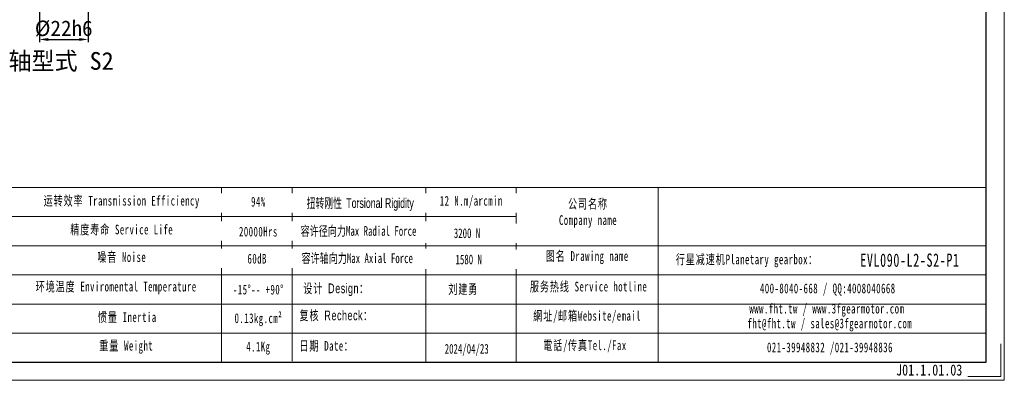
# Model space of a CAD drawing. Header units: millimetres. Extents: x 7420 to 8111, y -867 to -379.
# Tile 3 of 7: x 7666 to 8111, y -867 to -704. Entities that reach past the tile are written whole.
import ezdxf

# ---------------------------------------------------------------- set-up
doc = ezdxf.new("R2010")
doc.units = ezdxf.units.MM
doc.header["$PDSIZE"] = -5
doc.layers.get('Defpoints').update_dxf_attribs({"lineweight": 18})
doc.layers.add('6文字层', color=3, linetype='Continuous')
for name, color, linetype, lineweight in [('SLD-0', 7, 'Continuous', 18), ('图框_外框线', 7, 'Continuous', 18), ('尺寸线', 7, 'Continuous', 25), ('尺寸线层', 3, 'Continuous', 18)]:
    doc.layers.add(name, color=color, linetype=linetype, lineweight=lineweight)
doc.styles.add('工程字', font='txt')
doc.styles.add('标准', font='txt', dxfattribs={"width": 0.667})
doc.styles.add('样式 1', font='txt', dxfattribs={"width": 0.8})
doc.dimstyles.new('ISO-25', dxfattribs={"dimtxt": 7, "dimasz": 4, "dimexe": 1.25, "dimexo": 0.625, "dimtad": 1, "dimtxsty": '工程字', "dimcen": 2, "dimdle": 8, "dimadec": 0, "dimazin": 0, "dimtfac": 1, "dimtmove": 0, "dimatfit": 3, "dimfxl": 1, "dimarcsym": 0})

# ---------------------------------------------------------------- blocks, each defined once
blk = doc.blocks.new('*X20')
at = {"layer": 'Defpoints', "color": 0}
for p in [(7674.43, -688.53), (7696.43, -688.53), (7696.43, -713.19)]:
    blk.add_point(p, dxfattribs=at)
at = {"layer": '尺寸线层', "color": 0, "lineweight": -2}
for p, q in [((7674.43, -689.15), (7674.43, -714.44)), ((7696.43, -689.15), (7696.43, -714.44)), ((7678.43, -713.19), (7692.43, -713.19))]:
    blk.add_line(p, q, dxfattribs=at)
at = {"layer": '尺寸线层', "color": 0}
for points in [[(7678.43, -712.53), (7678.43, -713.86), (7674.43, -713.19)], [(7692.43, -713.86), (7692.43, -712.53), (7696.43, -713.19)]]:
    blk.add_solid(points, dxfattribs=at)
at = {"layer": '尺寸线层', "color": 0, "insert": (7685.43, -708.29), "char_height": 7, "attachment_point": 5, "style": '工程字'}
blk.add_mtext('\\A1;%%C22h6', dxfattribs=at)

msp = doc.modelspace()

# ---------------------------------------------------------------- linework, layer by layer
at = {"layer": 'SLD-0'}
msp.add_line((7756.7353, -780.0937), (7756.7353, -858.9713), dxfattribs=at)
at = {"layer": '图框_外框线'}
for p, q in [((7481.4904, -780.0937), (8102.4839, -780.0937)), ((7788.6517, -780.0937), (7788.6517, -858.5337)), ((7849.1006, -780.0937), (7849.1006, -858.9713)), ((7890.0125, -780.0937), (7890.0125, -858.9713)), ((7954.1316, -780.0937), (7954.1316, -858.9713)), ((7541.0014, -793.2544), (7890.0125, -793.2544)), ((7481.4904, -806.4152), (8102.4839, -806.4152)), ((7541.0014, -819.5759), (8102.4839, -819.5759)), ((7541.0014, -832.7367), (8102.4839, -832.7367)), ((7541.0014, -845.8975), (8102.4839, -845.8975))]:
    msp.add_line(p, q, dxfattribs=at)
at = {"layer": '图框_外框线', "color": 3}
msp.add_lwpolyline([(7420.5238, -867.1877), (8110.7003, -867.1877), (8110.7003, -379.1343), (7420.5238, -379.1343)], close=True, dxfattribs=at)
at = {"layer": '图框_外框线', "color": 3, "lineweight": 25}
msp.add_lwpolyline([(7461.6057, -858.9713), (8102.4839, -858.9713), (8102.4839, -387.3506), (7461.6057, -387.3506)], close=True, dxfattribs=at)
at = {"layer": '图框_外框线', "color": 3}
msp.add_lwpolyline([(8109.057, -850.7549), (8109.057, -865.5444), (8094.2675, -865.5444)], dxfattribs=at)

# ---------------------------------------------------------------- texts
at = {"layer": '6文字层', "insert": (8061.7782, -860.034), "char_height": 5, "width": 43.304423, "attachment_point": 1, "style": '样式 1'}
msp.add_mtext('J01.1.01.03', dxfattribs=at)
at = {"layer": 'SLD-0', "color": 1, "attachment_point": 2, "style": '标准'}
for s, insert, char_height, width in [('\\T1.1;运转效率 Transmission Efficiency', (7711.6469, -783.8473), 4.38692, 74.549357), ('\\T1.1;94%', (7773.4369, -784.2953), 4.38692, 56.102934), ('{\\T1.1;12 N.m/arcmin}', (7869.6946, -783.8839), 4.38692, 56.102934), ('\\T1.1;公司名称\\PCompany name', (7922.4787, -785.2893), 4.38692, 56.102934), ('\\T1.1;精度寿命 Service Life', (7711.6469, -796.8851), 4.38692, 74.549357), ('\\T1.1;20000Hrs', (7773.4369, -797.8163), 4.38692, 56.102934), ('\\T1.1;噪音 Noise', (7711.6469, -809.2945), 4.38692, 74.549357), ('\\T1.1;60dB', (7772.8967, -810.0617), 4.38692, 56.102934), ('\\T1.1;图名 Drawing name', (7922.1189, -808.8412), 4.38692, 56.102934), ('\\T1.1;  行星减速机Planetary gearbox：', (7992.1121, -810.3608), 4.38692, 81.000707), ('\\pxt3.655767;{\\T1.1;\\C256;EVL090-L2-S2-P1}', (8068.0327, -809.9005), 6, 56.102934), ('{\\T1.1;环境温度 Enviromental Temperature}', (7709.1319, -822.6464), 4.38692, 137.402005), ('{\\fSimSun|b0|i0|c134|p2;\\T1.1;设计 \\fArial|b0|i0|c0|p34;Design\\fSimSun|b0|i0|c134|p2;：}', (7808.5995, -823.4456), 4.38692, 56.102934), ('{\\fSimSun|b0|i0|c134|p2;\\T1.1;刘建勇}', (7866.0769, -823.8179), 4.38692, 56.102934), ('\\T1.1;服务热线 Service hotline', (7922.741, -822.6358), 4.38692, 56.102934), ('\\T1.1;400-8040-668 / QQ:4008040668', (8030.8802, -823.474), 4.38692, 97.912461), ('\\T1.1;-15%%D-- +90%%D', (7773.4369, -824.0127), 4.38692, 56.102934), ('\\T1.1;www.fht.tw / www.3fgearmotor.com ', (8030.4757, -832.6114), 4.38692, 73.954159), ('\\T1.1;惯量 Inertia', (7714.162, -836.4695), 4.38692, 74.549357), ('{\\T1.1;0.13kg.cm²}', (7773.4369, -836.9468), 4.38692, 56.102934), ('{\\fSimSun|b0|i0|c134|p2;\\T1.1;复核 \\fArial|b0|i0|c0|p34;Recheck\\fSimSun|b0|i0|c134|p2;：}', (7808.6503, -835.6661), 4.38692, 56.102934), ('\\T1.1;網址/邮箱Website/email', (7922.0579, -835.8529), 4.38692, 56.102934), ('\\T1.1;\\pxt12;fht@fht.tw / sales@3fgearmotor.com ', (8031.8127, -839.2915), 4.38692, 93.214713), ('\\T1.1;重量 Weight', (7713.6904, -849.3502), 4.38692, 74.549357), ('\\T1.1;4.1Kg', (7773.4369, -849.7753), 4.38692, 56.102934), ('{\\T1.1;日期 Date：}', (7804.2698, -849.4227), 4.38692, 56.102934), ('\\T1.1;電話/传真Tel./Fax', (7921.075, -849.173), 4.38692, 56.102934), ('{\\T1.1;021-39948832 /021-39948836 }', (8031.8586, -850.1322), 4.38692, 120.495504), ('2024/04/23', (7867.6403, -850.7677), 4.38692, 56.102934)]:
    msp.add_mtext(s, dxfattribs=dict(at, insert=insert, char_height=char_height, width=width))
at = {"layer": '尺寸线', "color": 0, "insert": (7660.5057, -718.8918), "char_height": 8, "width": 56.347986, "attachment_point": 1, "style": '工程字'}
msp.add_mtext('轴型式 S2', dxfattribs=at)

# ---------------------------------------------------------------- dimensions: what is measured, and where the dimension line sits
at = {"layer": '尺寸线层'}
dim = msp.add_linear_dim(base=(7696.426, -713.1941), p1=(7674.426, -688.5268), p2=(7696.426, -688.5268), text='%%C<>h6', dimstyle='ISO-25', override={"dimgap": 1.4, "dimsah": 1, "dimtolj": 1}, dxfattribs=at)
dim.commit()
dim.dimension.update_dxf_attribs({"geometry": '*X20', "text_midpoint": (7685.426, -713.1941), "dimtype": 160})

# ---------------------------------------------------------------- next in the draw order: texts
at = {"layer": 'SLD-0', "color": 1, "char_height": 4.38692, "width": 137.402005, "attachment_point": 2, "style": '标准', "bg_fill": 2}
for s, insert in [('{\\f宋体|b0|i0|c134|p2;\\W0.65;扭转刚性 \\fArial|b0|i0|c0|p34;Torsional Rigidity}', (7819.5086, -784.9283)), ('{\\f宋体|b0|i0|c134|p2;容许径向力Max Radial Force}', (7818.7416, -797.5246)), ('{\\f宋体|b0|i0|c134|p2;容许轴向力Max Axial Force}', (7818.1561, -809.834))]:
    msp.add_mtext(s, dxfattribs=dict(at, insert=insert))

# ---------------------------------------------------------------- next in the draw order: texts
for s, insert in [('{\\fSimSun|b1|i0|c134|p2;3200 N}', (7867.7769, -798.538)), ('{\\fSimSun|b1|i0|c134|p2;1580 N}', (7868.5652, -810.3913))]:
    msp.add_mtext(s, dxfattribs=dict(at, insert=insert))

doc.saveas('drawing.dxf')
